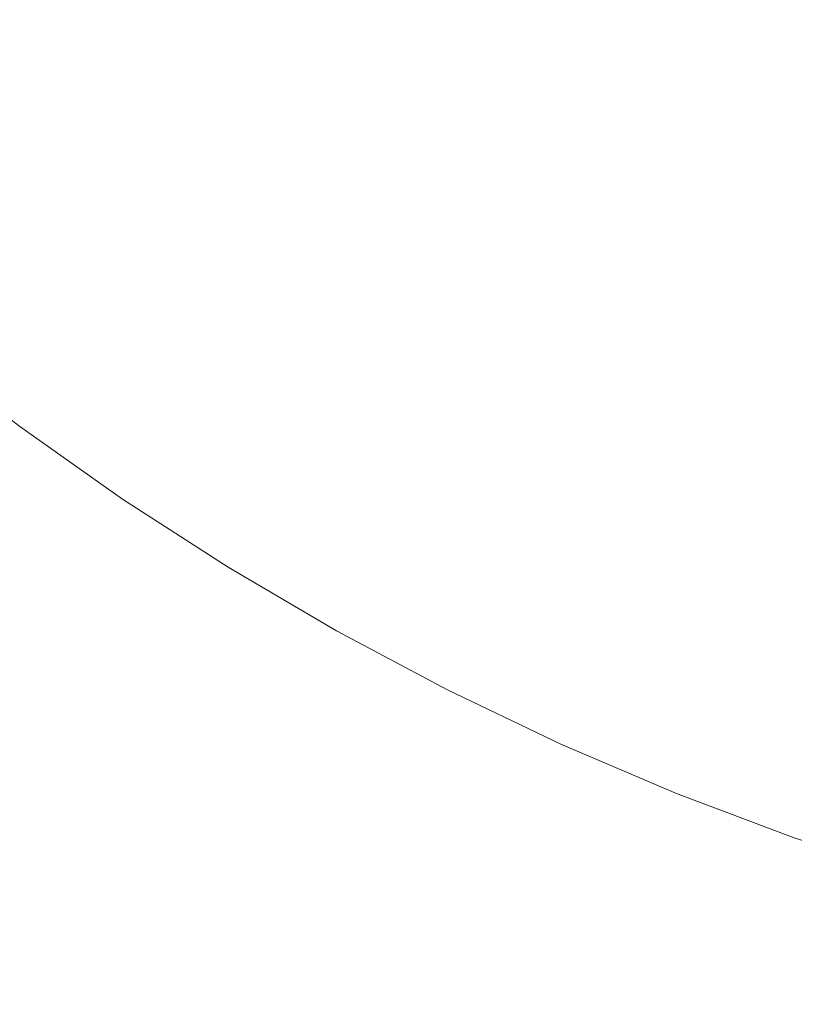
# Model space of a CAD drawing. Header units: centimetres. Extents: x -25.9 to 27.4, y -21.7 to -19.9.
# Tile 59 of 202: x -7.9659 to -7.8874, y -21.4597 to -21.36. Entities that reach past the tile are written whole.
import ezdxf

# ---------------------------------------------------------------- set-up
doc = ezdxf.new("R2010")
doc.units = ezdxf.units.CM
doc.header["$LTSCALE"] = 2.54
doc.layers.add('Lucido design-1', color=7, linetype='Continuous')

# ---------------------------------------------------------------- blocks, each defined once
blk = doc.blocks.new('Gruppo-5-1')
at = {"color": 7, "linetype": 'Continuous', "lineweight": 9}
blk.add_3dface([(-25.787481, -19.96, 876.421383), (-25.787481, -21.56, 876.421383), (27.312519, -21.56, 876.421383), (27.312519, -19.96, 876.421383)], dxfattribs=at)
for points, invisible_edges in [([(-7.964103, -21.360681, 875.626869), (-7.972461, -21.353004, 875.626869), (-7.969788, -21.350216, 875.628293), (-7.961551, -21.357782, 875.628293)], 15), ([(-7.92293, -21.360403, 875.640004), (-7.931313, -21.354474, 875.640004), (-7.929363, -21.351837, 875.642449), (-7.921094, -21.357686, 875.642449)], 15), ([(-7.966693, -21.363624, 875.625604), (-7.975173, -21.355835, 875.625604), (-7.972461, -21.353004, 875.626869), (-7.964103, -21.360681, 875.626869)], 15), ([(-7.950615, -21.362037, 875.629874), (-7.959043, -21.354932, 875.629874), (-7.956582, -21.352135, 875.631608), (-7.948275, -21.359139, 875.631608)], 15), ([(-7.910919, -21.360476, 875.645024), (-7.919316, -21.355056, 875.645024), (-7.917601, -21.352518, 875.647724), (-7.909313, -21.357867, 875.647724)], 15), ([(-7.899368, -21.360286, 875.650543), (-7.907767, -21.355357, 875.650543), (-7.906285, -21.352949, 875.653478), (-7.897989, -21.357817, 875.653478)], 15), ([(-7.937509, -21.362851, 875.633491), (-7.945983, -21.356301, 875.633491), (-7.943744, -21.353528, 875.635521), (-7.93539, -21.359985, 875.635521)], 15), ([(-7.953, -21.364991, 875.628293), (-7.961551, -21.357782, 875.628293), (-7.959043, -21.354932, 875.629874), (-7.950615, -21.362037, 875.629874)], 15), ([(-7.924823, -21.363204, 875.637694), (-7.933323, -21.357192, 875.637694), (-7.931313, -21.354474, 875.640004), (-7.92293, -21.360403, 875.640004)], 15), ([(-7.912583, -21.363179, 875.642449), (-7.921094, -21.357686, 875.642449), (-7.919316, -21.355056, 875.645024), (-7.910919, -21.360476, 875.645024)], 15), ([(-7.900805, -21.36286, 875.647724), (-7.909313, -21.357867, 875.647724), (-7.907767, -21.355357, 875.650543), (-7.899368, -21.360286, 875.650543)], 15), ([(-7.889493, -21.362329, 875.653478), (-7.897989, -21.357817, 875.653478), (-7.89667, -21.355457, 875.656523), (-7.888276, -21.359915, 875.656523)], 15), ([(-7.939678, -21.365784, 875.631608), (-7.948275, -21.359139, 875.631608), (-7.945983, -21.356301, 875.633491), (-7.937509, -21.362851, 875.633491)], 15), ([(-7.955426, -21.367996, 875.626869), (-7.964103, -21.360681, 875.626869), (-7.961551, -21.357782, 875.628293), (-7.953, -21.364991, 875.628293)], 15), ([(-7.926769, -21.366083, 875.635521), (-7.93539, -21.359985, 875.635521), (-7.933323, -21.357192, 875.637694), (-7.924823, -21.363204, 875.637694)], 15), ([(-7.914303, -21.365971, 875.640004), (-7.92293, -21.360403, 875.640004), (-7.921094, -21.357686, 875.642449), (-7.912583, -21.363179, 875.642449)], 15), ([(-7.902299, -21.365534, 875.645024), (-7.910919, -21.360476, 875.645024), (-7.909313, -21.357867, 875.647724), (-7.900805, -21.36286, 875.647724)], 15), ([(-7.890766, -21.364854, 875.650543), (-7.899368, -21.360286, 875.650543), (-7.897989, -21.357817, 875.653478), (-7.889493, -21.362329, 875.653478)], 15), ([(-7.879701, -21.364013, 875.656523), (-7.888276, -21.359915, 875.656523), (-7.887117, -21.357616, 875.659671), (-7.87864, -21.361667, 875.659671)], 15), ([(-7.941893, -21.368779, 875.629874), (-7.950615, -21.362037, 875.629874), (-7.948275, -21.359139, 875.631608), (-7.939678, -21.365784, 875.631608)], 15), ([(-7.928765, -21.369036, 875.633491), (-7.937509, -21.362851, 875.633491), (-7.93539, -21.359985, 875.635521), (-7.926769, -21.366083, 875.635521)], 15), ([(-7.880814, -21.366476, 875.653478), (-7.889493, -21.362329, 875.653478), (-7.888276, -21.359915, 875.656523), (-7.879701, -21.364013, 875.656523)], 15), ([(-7.957889, -21.371046, 875.625604), (-7.966693, -21.363624, 875.625604), (-7.964103, -21.360681, 875.626869), (-7.955426, -21.367996, 875.626869)], 15), ([(-7.916075, -21.36885, 875.637694), (-7.924823, -21.363204, 875.637694), (-7.92293, -21.360403, 875.640004), (-7.914303, -21.365971, 875.640004)], 15), ([(-7.903847, -21.368305, 875.642449), (-7.912583, -21.363179, 875.642449), (-7.910919, -21.360476, 875.645024), (-7.902299, -21.365534, 875.645024)], 15), ([(-7.892094, -21.367486, 875.647724), (-7.900805, -21.36286, 875.647724), (-7.899368, -21.360286, 875.650543), (-7.890766, -21.364854, 875.650543)], 15), ([(-7.944151, -21.371832, 875.628293), (-7.953, -21.364991, 875.628293), (-7.950615, -21.362037, 875.629874), (-7.941893, -21.368779, 875.629874)], 15), ([(-7.930807, -21.372058, 875.631608), (-7.939678, -21.365784, 875.631608), (-7.937509, -21.362851, 875.633491), (-7.928765, -21.369036, 875.633491)], 15), ([(-7.893473, -21.370222, 875.645024), (-7.902299, -21.365534, 875.645024), (-7.900805, -21.36286, 875.647724), (-7.892094, -21.367486, 875.647724)], 15), ([(-7.881979, -21.369053, 875.650543), (-7.890766, -21.364854, 875.650543), (-7.889493, -21.362329, 875.653478), (-7.880814, -21.366476, 875.653478)], 15), ([(-7.960385, -21.374137, 875.6245), (-7.969318, -21.366606, 875.6245), (-7.966693, -21.363624, 875.625604), (-7.957889, -21.371046, 875.625604)], 15), ([(-7.917897, -21.371809, 875.635521), (-7.926769, -21.366083, 875.635521), (-7.924823, -21.363204, 875.637694), (-7.916075, -21.36885, 875.637694)], 15), ([(-7.905447, -21.371168, 875.640004), (-7.914303, -21.365971, 875.640004), (-7.912583, -21.363179, 875.642449), (-7.903847, -21.368305, 875.642449)], 15), ([(-7.946447, -21.374936, 875.626869), (-7.955426, -21.367996, 875.626869), (-7.953, -21.364991, 875.628293), (-7.944151, -21.371832, 875.628293)], 15), ([(-7.883193, -21.371739, 875.647724), (-7.892094, -21.367486, 875.647724), (-7.890766, -21.364854, 875.650543), (-7.881979, -21.369053, 875.650543)], 15), ([(-7.932893, -21.375144, 875.629874), (-7.941893, -21.368779, 875.629874), (-7.939678, -21.365784, 875.631608), (-7.930807, -21.372058, 875.631608)], 15), ([(-7.919766, -21.374844, 875.633491), (-7.928765, -21.369036, 875.633491), (-7.926769, -21.366083, 875.635521), (-7.917897, -21.371809, 875.635521)], 15), ([(-7.907095, -21.374119, 875.637694), (-7.916075, -21.36885, 875.637694), (-7.914303, -21.365971, 875.640004), (-7.905447, -21.371168, 875.640004)], 15), ([(-7.894902, -21.373056, 875.642449), (-7.903847, -21.368305, 875.642449), (-7.902299, -21.365534, 875.645024), (-7.893473, -21.370222, 875.645024)], 15), ([(-7.96291, -21.377264, 875.623561), (-7.971972, -21.369623, 875.623561), (-7.969318, -21.366606, 875.6245), (-7.960385, -21.374137, 875.6245)], 15), ([(-7.948779, -21.378089, 875.625604), (-7.957889, -21.371046, 875.625604), (-7.955426, -21.367996, 875.626869), (-7.946447, -21.374936, 875.626869)], 15), ([(-7.884455, -21.374531, 875.645024), (-7.893473, -21.370222, 875.645024), (-7.892094, -21.367486, 875.647724), (-7.883193, -21.371739, 875.647724)], 15), ([(-7.935019, -21.37829, 875.628293), (-7.944151, -21.371832, 875.628293), (-7.941893, -21.368779, 875.629874), (-7.932893, -21.375144, 875.629874)], 15), ([(-7.921678, -21.37795, 875.631608), (-7.930807, -21.372058, 875.631608), (-7.928765, -21.369036, 875.633491), (-7.919766, -21.374844, 875.633491)], 15), ([(-7.90879, -21.377153, 875.635521), (-7.917897, -21.371809, 875.635521), (-7.916075, -21.36885, 875.637694), (-7.907095, -21.374119, 875.637694)], 15), ([(-7.896378, -21.375985, 875.640004), (-7.905447, -21.371168, 875.640004), (-7.903847, -21.368305, 875.642449), (-7.894902, -21.373056, 875.642449)], 15), ([(-7.965458, -21.380421, 875.622787), (-7.974653, -21.372668, 875.622787), (-7.971972, -21.369623, 875.623561), (-7.96291, -21.377264, 875.623561)], 15), ([(-7.951141, -21.381283, 875.6245), (-7.960385, -21.374137, 875.6245), (-7.957889, -21.371046, 875.625604), (-7.948779, -21.378089, 875.625604)], 15), ([(-7.885763, -21.377423, 875.642449), (-7.894902, -21.373056, 875.642449), (-7.893473, -21.370222, 875.645024), (-7.884455, -21.374531, 875.645024)], 15), ([(-7.937182, -21.381489, 875.626869), (-7.946447, -21.374936, 875.626869), (-7.944151, -21.371832, 875.628293), (-7.935019, -21.37829, 875.628293)], 15), ([(-7.923631, -21.381122, 875.629874), (-7.932893, -21.375144, 875.629874), (-7.930807, -21.372058, 875.631608), (-7.921678, -21.37795, 875.631608)], 15), ([(-7.910528, -21.380264, 875.633491), (-7.919766, -21.374844, 875.633491), (-7.917897, -21.371809, 875.635521), (-7.90879, -21.377153, 875.635521)], 15), ([(-7.8979, -21.379003, 875.637694), (-7.907095, -21.374119, 875.637694), (-7.905447, -21.371168, 875.640004), (-7.896378, -21.375985, 875.640004)], 15), ([(-7.968027, -21.383602, 875.622181), (-7.977355, -21.375738, 875.622181), (-7.974653, -21.372668, 875.622787), (-7.965458, -21.380421, 875.622787)], 15), ([(-7.887114, -21.380412, 875.640004), (-7.896378, -21.375985, 875.640004), (-7.894902, -21.373056, 875.642449), (-7.885763, -21.377423, 875.642449)], 15), ([(-7.953531, -21.384514, 875.623561), (-7.96291, -21.377264, 875.623561), (-7.960385, -21.374137, 875.6245), (-7.951141, -21.381283, 875.6245)], 15), ([(-7.939377, -21.384738, 875.625604), (-7.948779, -21.378089, 875.625604), (-7.946447, -21.374936, 875.626869), (-7.937182, -21.381489, 875.626869)], 15), ([(-7.912307, -21.383449, 875.631608), (-7.921678, -21.37795, 875.631608), (-7.919766, -21.374844, 875.633491), (-7.910528, -21.380264, 875.633491)], 15), ([(-7.899464, -21.382105, 875.635521), (-7.90879, -21.377153, 875.635521), (-7.907095, -21.374119, 875.637694), (-7.8979, -21.379003, 875.637694)], 15), ([(-7.925622, -21.384355, 875.628293), (-7.935019, -21.37829, 875.628293), (-7.932893, -21.375144, 875.629874), (-7.923631, -21.381122, 875.629874)], 15), ([(-7.888506, -21.383492, 875.637694), (-7.8979, -21.379003, 875.637694), (-7.896378, -21.375985, 875.640004), (-7.887114, -21.380412, 875.640004)], 15), ([(-7.955943, -21.387776, 875.622787), (-7.965458, -21.380421, 875.622787), (-7.96291, -21.377264, 875.623561), (-7.953531, -21.384514, 875.623561)], 15), ([(-7.914124, -21.386701, 875.629874), (-7.923631, -21.381122, 875.629874), (-7.921678, -21.37795, 875.631608), (-7.912307, -21.383449, 875.631608)], 15), ([(-7.901069, -21.385288, 875.633491), (-7.910528, -21.380264, 875.633491), (-7.90879, -21.377153, 875.635521), (-7.899464, -21.382105, 875.635521)], 15), ([(-7.941602, -21.388029, 875.6245), (-7.951141, -21.381283, 875.6245), (-7.948779, -21.378089, 875.625604), (-7.939377, -21.384738, 875.625604)], 15), ([(-7.927647, -21.387643, 875.626869), (-7.937182, -21.381489, 875.626869), (-7.935019, -21.37829, 875.628293), (-7.925622, -21.384355, 875.628293)], 15), ([(-7.889937, -21.386658, 875.635521), (-7.899464, -21.382105, 875.635521), (-7.8979, -21.379003, 875.637694), (-7.888506, -21.383492, 875.637694)], 15), ([(-7.958375, -21.391063, 875.622181), (-7.968027, -21.383602, 875.622181), (-7.965458, -21.380421, 875.622787), (-7.955943, -21.387776, 875.622787)], 15), ([(-7.902711, -21.388545, 875.631608), (-7.912307, -21.383449, 875.631608), (-7.910528, -21.380264, 875.633491), (-7.901069, -21.385288, 875.633491)], 15), ([(-7.878929, -21.387578, 875.637694), (-7.888506, -21.383492, 875.637694), (-7.887114, -21.380412, 875.640004), (-7.877669, -21.384442, 875.640004)], 15), ([(-7.943852, -21.391359, 875.623561), (-7.953531, -21.384514, 875.623561), (-7.951141, -21.381283, 875.6245), (-7.941602, -21.388029, 875.6245)], 15), ([(-7.929702, -21.390982, 875.625604), (-7.939377, -21.384738, 875.625604), (-7.937182, -21.381489, 875.626869), (-7.927647, -21.387643, 875.626869)], 15), ([(-7.915976, -21.390016, 875.628293), (-7.925622, -21.384355, 875.628293), (-7.923631, -21.381122, 875.629874), (-7.914124, -21.386701, 875.629874)], 15), ([(-7.891405, -21.389906, 875.633491), (-7.901069, -21.385288, 875.633491), (-7.899464, -21.382105, 875.635521), (-7.889937, -21.386658, 875.635521)], 15), ([(-7.960821, -21.394371, 875.621745), (-7.970612, -21.386803, 875.621745), (-7.968027, -21.383602, 875.622181), (-7.958375, -21.391063, 875.622181)], 15), ([(-7.904388, -21.391872, 875.629874), (-7.914124, -21.386701, 875.629874), (-7.912307, -21.383449, 875.631608), (-7.902711, -21.388545, 875.631608)], 15), ([(-7.880225, -21.390802, 875.635521), (-7.889937, -21.386658, 875.635521), (-7.888506, -21.383492, 875.637694), (-7.878929, -21.387578, 875.637694)], 15), ([(-7.946124, -21.39472, 875.622787), (-7.955943, -21.387776, 875.622787), (-7.953531, -21.384514, 875.623561), (-7.943852, -21.391359, 875.623561)], 15), ([(-7.931785, -21.394365, 875.6245), (-7.941602, -21.388029, 875.6245), (-7.939377, -21.384738, 875.625604), (-7.929702, -21.390982, 875.625604)], 15), ([(-7.917859, -21.393387, 875.626869), (-7.927647, -21.387643, 875.626869), (-7.925622, -21.384355, 875.628293), (-7.915976, -21.390016, 875.628293)], 15), ([(-7.892908, -21.39323, 875.631608), (-7.902711, -21.388545, 875.631608), (-7.901069, -21.385288, 875.633491), (-7.891405, -21.389906, 875.633491)], 15), ([(-7.963279, -21.397694, 875.621479), (-7.973208, -21.390019, 875.621479), (-7.970612, -21.386803, 875.621745), (-7.960821, -21.394371, 875.621745)], 15), ([(-7.906098, -21.395262, 875.628293), (-7.915976, -21.390016, 875.628293), (-7.914124, -21.386701, 875.629874), (-7.904388, -21.391872, 875.629874)], 15), ([(-7.881554, -21.394109, 875.633491), (-7.891405, -21.389906, 875.633491), (-7.889937, -21.386658, 875.635521), (-7.880225, -21.390802, 875.635521)], 15), ([(-7.948414, -21.398108, 875.622181), (-7.958375, -21.391063, 875.622181), (-7.955943, -21.387776, 875.622787), (-7.946124, -21.39472, 875.622787)], 15), ([(-7.919771, -21.39681, 875.625604), (-7.929702, -21.390982, 875.625604), (-7.927647, -21.387643, 875.626869), (-7.917859, -21.393387, 875.626869)], 15), ([(-7.933892, -21.397787, 875.623561), (-7.943852, -21.391359, 875.623561), (-7.941602, -21.388029, 875.6245), (-7.931785, -21.394365, 875.6245)], 15), ([(-7.894442, -21.396624, 875.629874), (-7.904388, -21.391872, 875.629874), (-7.902711, -21.388545, 875.631608), (-7.892908, -21.39323, 875.631608)], 15), ([(-7.965871, -21.401199, 875.621383), (-7.975947, -21.393411, 875.621383), (-7.973208, -21.390019, 875.621479), (-7.963279, -21.397694, 875.621479)], 14), ([(-7.907836, -21.39871, 875.626869), (-7.917859, -21.393387, 875.626869), (-7.915976, -21.390016, 875.628293), (-7.906098, -21.395262, 875.628293)], 15), ([(-7.882914, -21.397494, 875.631608), (-7.892908, -21.39323, 875.631608), (-7.891405, -21.389906, 875.633491), (-7.881554, -21.394109, 875.633491)], 15), ([(-7.921709, -21.400278, 875.6245), (-7.931785, -21.394365, 875.6245), (-7.929702, -21.390982, 875.625604), (-7.919771, -21.39681, 875.625604)], 15), ([(-7.950718, -21.401517, 875.621745), (-7.960821, -21.394371, 875.621745), (-7.958375, -21.391063, 875.622181), (-7.948414, -21.398108, 875.622181)], 15), ([(-7.93602, -21.401242, 875.622787), (-7.946124, -21.39472, 875.622787), (-7.943852, -21.391359, 875.623561), (-7.933892, -21.397787, 875.623561)], 15), ([(-7.896006, -21.400084, 875.628293), (-7.906098, -21.395262, 875.628293), (-7.904388, -21.391872, 875.629874), (-7.894442, -21.396624, 875.629874)], 15), ([(-7.909601, -21.402211, 875.625604), (-7.919771, -21.39681, 875.625604), (-7.917859, -21.393387, 875.626869), (-7.907836, -21.39871, 875.626869)], 15), ([(-7.884303, -21.400951, 875.629874), (-7.894442, -21.396624, 875.629874), (-7.892908, -21.39323, 875.631608), (-7.882914, -21.397494, 875.631608)], 15), ([(-7.953032, -21.404941, 875.621479), (-7.963279, -21.397694, 875.621479), (-7.960821, -21.394371, 875.621745), (-7.950718, -21.401517, 875.621745)], 15), ([(-7.938164, -21.404724, 875.622181), (-7.948414, -21.398108, 875.622181), (-7.946124, -21.39472, 875.622787), (-7.93602, -21.401242, 875.622787)], 15), ([(-7.923668, -21.403786, 875.623561), (-7.933892, -21.397787, 875.623561), (-7.931785, -21.394365, 875.6245), (-7.921709, -21.400278, 875.6245)], 15), ([(-7.897597, -21.403603, 875.626869), (-7.907836, -21.39871, 875.626869), (-7.906098, -21.395262, 875.628293), (-7.896006, -21.400084, 875.628293)], 15), ([(-7.91139, -21.405758, 875.6245), (-7.921709, -21.400278, 875.6245), (-7.919771, -21.39681, 875.625604), (-7.909601, -21.402211, 875.625604)], 15), ([(-7.885719, -21.404474, 875.628293), (-7.896006, -21.400084, 875.628293), (-7.894442, -21.396624, 875.629874), (-7.884303, -21.400951, 875.629874)], 15), ([(-7.955474, -21.408553, 875.621383), (-7.965871, -21.401199, 875.621383), (-7.963279, -21.397694, 875.621479), (-7.953032, -21.404941, 875.621479)], 14), ([(-7.925647, -21.407328, 875.622787), (-7.93602, -21.401242, 875.622787), (-7.933892, -21.397787, 875.623561), (-7.923668, -21.403786, 875.623561)], 15), ([(-7.940321, -21.408227, 875.621745), (-7.950718, -21.401517, 875.621745), (-7.948414, -21.398108, 875.622181), (-7.938164, -21.404724, 875.622181)], 15), ([(-7.899212, -21.407176, 875.625604), (-7.909601, -21.402211, 875.625604), (-7.907836, -21.39871, 875.626869), (-7.897597, -21.403603, 875.626869)], 15), ([(-7.913199, -21.409347, 875.623561), (-7.923668, -21.403786, 875.623561), (-7.921709, -21.400278, 875.6245), (-7.91139, -21.405758, 875.6245)], 15), ([(-7.887159, -21.408057, 875.626869), (-7.897597, -21.403603, 875.626869), (-7.896006, -21.400084, 875.628293), (-7.885719, -21.404474, 875.628293)], 15), ([(-25.787481, -21.56, 875.621383), (-7.965871, -21.401199, 875.621383), (-7.955474, -21.408553, 875.621383)], 9), ([(-7.942487, -21.411746, 875.621479), (-7.953032, -21.404941, 875.621479), (-7.950718, -21.401517, 875.621745), (-7.940321, -21.408227, 875.621745)], 15), ([(-7.927641, -21.410898, 875.622181), (-7.938164, -21.404724, 875.622181), (-7.93602, -21.401242, 875.622787), (-7.925647, -21.407328, 875.622787)], 15), ([(-7.900848, -21.410796, 875.6245), (-7.91139, -21.405758, 875.6245), (-7.909601, -21.402211, 875.625604), (-7.899212, -21.407176, 875.625604)], 15), ([(-7.915026, -21.412969, 875.622787), (-7.925647, -21.407328, 875.622787), (-7.923668, -21.403786, 875.623561), (-7.913199, -21.409347, 875.623561)], 15), ([(-7.888621, -21.411695, 875.625604), (-7.899212, -21.407176, 875.625604), (-7.897597, -21.403603, 875.626869), (-7.887159, -21.408057, 875.626869)], 15), ([(-7.944773, -21.415459, 875.621383), (-7.955474, -21.408553, 875.621383), (-7.953032, -21.404941, 875.621479), (-7.942487, -21.411746, 875.621479)], 14), ([(-7.929648, -21.41449, 875.621745), (-7.940321, -21.408227, 875.621745), (-7.938164, -21.404724, 875.622181), (-7.927641, -21.410898, 875.622181)], 15), ([(-7.902503, -21.414458, 875.623561), (-7.913199, -21.409347, 875.623561), (-7.91139, -21.405758, 875.6245), (-7.900848, -21.410796, 875.6245)], 15), ([(-7.916867, -21.416621, 875.622181), (-7.927641, -21.410898, 875.622181), (-7.925647, -21.407328, 875.622787), (-7.915026, -21.412969, 875.622787)], 15), ([(-7.890102, -21.415381, 875.6245), (-7.900848, -21.410796, 875.6245), (-7.899212, -21.407176, 875.625604), (-7.888621, -21.411695, 875.625604)], 15), ([(-7.955474, -21.408553, 875.621383), (-7.944773, -21.415459, 875.621383), (-25.787481, -21.56, 875.621383)], 10), ([(-7.931663, -21.418098, 875.621479), (-7.942487, -21.411746, 875.621479), (-7.940321, -21.408227, 875.621745), (-7.929648, -21.41449, 875.621745)], 15), ([(-7.877847, -21.415761, 875.625604), (-7.888621, -21.411695, 875.625604), (-7.887159, -21.408057, 875.626869), (-7.876541, -21.412064, 875.626869)], 15), ([(-7.904174, -21.418155, 875.622787), (-7.915026, -21.412969, 875.622787), (-7.913199, -21.409347, 875.623561), (-7.902503, -21.414458, 875.623561)], 15), ([(-7.918719, -21.420295, 875.621745), (-7.929648, -21.41449, 875.621745), (-7.927641, -21.410898, 875.622181), (-7.916867, -21.416621, 875.622181)], 15), ([(-7.8916, -21.41911, 875.623561), (-7.902503, -21.414458, 875.623561), (-7.900848, -21.410796, 875.6245), (-7.890102, -21.415381, 875.6245)], 15), ([(-7.93379, -21.421904, 875.621383), (-7.944773, -21.415459, 875.621383), (-7.942487, -21.411746, 875.621479), (-7.931663, -21.418098, 875.621479)], 14), ([(-7.879171, -21.419507, 875.6245), (-7.890102, -21.415381, 875.6245), (-7.888621, -21.411695, 875.625604), (-7.877847, -21.415761, 875.625604)], 15), ([(-7.905859, -21.421881, 875.622181), (-7.916867, -21.416621, 875.622181), (-7.915026, -21.412969, 875.622787), (-7.904174, -21.418155, 875.622787)], 15), ([(-7.920579, -21.423985, 875.621479), (-7.931663, -21.418098, 875.621479), (-7.929648, -21.41449, 875.621745), (-7.918719, -21.420295, 875.621745)], 15), ([(-7.893113, -21.422875, 875.622787), (-7.904174, -21.418155, 875.622787), (-7.902503, -21.414458, 875.623561), (-7.8916, -21.41911, 875.623561)], 15), ([(-25.787481, -21.56, 875.621383), (-7.944773, -21.415459, 875.621383), (-7.93379, -21.421904, 875.621383)], 9), ([(-7.880509, -21.423295, 875.623561), (-7.8916, -21.41911, 875.623561), (-7.890102, -21.415381, 875.6245), (-7.879171, -21.419507, 875.6245)], 15), ([(-7.907554, -21.42563, 875.621745), (-7.918719, -21.420295, 875.621745), (-7.916867, -21.416621, 875.622181), (-7.905859, -21.421881, 875.622181)], 15), ([(-7.922542, -21.427878, 875.621383), (-7.93379, -21.421904, 875.621383), (-7.931663, -21.418098, 875.621479), (-7.920579, -21.423985, 875.621479)], 14), ([(-7.894638, -21.426669, 875.622181), (-7.905859, -21.421881, 875.622181), (-7.904174, -21.418155, 875.622787), (-7.893113, -21.422875, 875.622787)], 15), ([(-7.881861, -21.427121, 875.622787), (-7.893113, -21.422875, 875.622787), (-7.8916, -21.41911, 875.623561), (-7.880509, -21.423295, 875.623561)], 15), ([(-7.909256, -21.429396, 875.621479), (-7.920579, -21.423985, 875.621479), (-7.918719, -21.420295, 875.621745), (-7.907554, -21.42563, 875.621745)], 15), ([(-7.93379, -21.421904, 875.621383), (-7.922542, -21.427878, 875.621383), (-25.787481, -21.56, 875.621383)], 10), ([(-7.896172, -21.430487, 875.621745), (-7.907554, -21.42563, 875.621745), (-7.905859, -21.421881, 875.622181), (-7.894638, -21.426669, 875.622181)], 15), ([(-7.883223, -21.430977, 875.622181), (-7.894638, -21.426669, 875.622181), (-7.893113, -21.422875, 875.622787), (-7.881861, -21.427121, 875.622787)], 15), ([(-7.911052, -21.433369, 875.621383), (-7.922542, -21.427878, 875.621383), (-7.920579, -21.423985, 875.621479), (-7.909256, -21.429396, 875.621479)], 14), ([(-7.897713, -21.434321, 875.621479), (-7.909256, -21.429396, 875.621479), (-7.907554, -21.42563, 875.621745), (-7.896172, -21.430487, 875.621745)], 15), ([(-7.884594, -21.434856, 875.621745), (-7.896172, -21.430487, 875.621745), (-7.894638, -21.426669, 875.622181), (-7.883223, -21.430977, 875.622181)], 15), ([(-7.922542, -21.427878, 875.621383), (-7.911052, -21.433369, 875.621383), (-25.787481, -21.56, 875.621383)], 10), ([(-7.899338, -21.438367, 875.621383), (-7.911052, -21.433369, 875.621383), (-7.909256, -21.429396, 875.621479), (-7.897713, -21.434321, 875.621479)], 14), ([(-7.885971, -21.438752, 875.621479), (-7.897713, -21.434321, 875.621479), (-7.896172, -21.430487, 875.621745), (-7.884594, -21.434856, 875.621745)], 15), ([(-25.787481, -21.56, 875.621383), (-7.911052, -21.433369, 875.621383), (-7.899338, -21.438367, 875.621383)], 9), ([(-7.887423, -21.442863, 875.621383), (-7.899338, -21.438367, 875.621383), (-7.897713, -21.434321, 875.621479), (-7.885971, -21.438752, 875.621479)], 14), ([(-7.899338, -21.438367, 875.621383), (-7.887423, -21.442863, 875.621383), (-25.787481, -21.56, 875.621383)], 10), ([(-25.787481, -21.56, 875.621383), (-7.887423, -21.442863, 875.621383), (-7.875328, -21.44685, 875.621383)], 9), ([(-7.875328, -21.44685, 875.621383), (-7.863075, -21.45032, 875.621383), (-25.787481, -21.56, 875.621383)], 10), ([(-25.787481, -21.56, 875.621383), (-7.863075, -21.45032, 875.621383), (-7.850685, -21.453267, 875.621383)], 9), ([(-7.850685, -21.453267, 875.621383), (-7.838181, -21.455685, 875.621383), (-25.787481, -21.56, 875.621383)], 10), ([(-25.787481, -21.56, 875.621383), (-7.838181, -21.455685, 875.621383), (-7.825587, -21.45757, 875.621383)], 9), ([(-7.825587, -21.45757, 875.621383), (-7.812923, -21.458919, 875.621383), (-25.787481, -21.56, 875.621383)], 10), ([(-7.812923, -21.458919, 875.621383), (-7.800214, -21.45973, 875.621383), (-25.787481, -21.56, 875.621383)], 10)]:
    blk.add_3dface(points, dxfattribs=dict(at, invisible_edges=invisible_edges))

msp = doc.modelspace()

# ---------------------------------------------------------------- block references
at = {"layer": 'Lucido design-1', "color": 7}
msp.add_blockref('Gruppo-5-1', (0, 0), dxfattribs=at)

doc.saveas('drawing.dxf')
